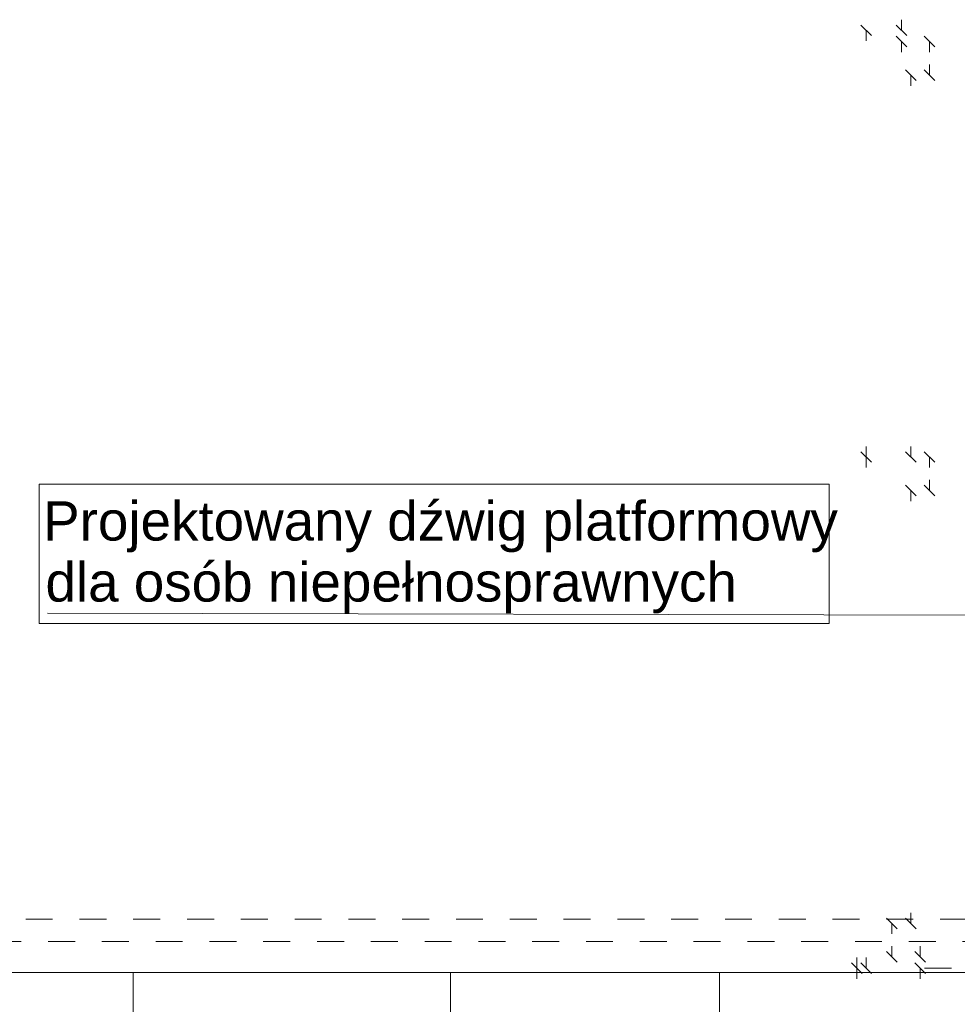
# Model space of a CAD drawing. Header units: millimetres. Extents: x 204754 to 495640, y -178579 to -98814.
# Tile 30 of 179: x 214810 to 218993, y -126580 to -122186. Entities that reach past the tile are written whole.
import ezdxf

# ---------------------------------------------------------------- set-up
doc = ezdxf.new("R2010")
doc.units = ezdxf.units.MM
doc.header["$MEASUREMENT"] = 0
doc.linetypes.add('Przerywana', pattern=[240, 120, -120])
doc.layers.get('0').update_dxf_attribs({"color": 252, "lineweight": 5})
for name, color, linetype, lineweight in [('830-G Teksty Etykiety_Nr_pióra__41', 252, 'Continuous', 5), ('830-G Teksty Etykiety_Nr_pióra__64', 252, 'Continuous', 5), ('Nowe_820-G Rysunki Obrazki_Nr_pióra__103', 252, 'Continuous', 5), ('Nowe_Nowe_220(1)-A Ściany zewnętrzne_Nr_pióra__103', 252, 'Continuous', 5), ('Nowe_Nowe_220(1)-A Ściany zewnętrzne_Nr_pióra__57', 252, 'Continuous', 5)]:
    doc.layers.add(name, color=color, linetype=linetype, lineweight=lineweight)
doc.styles.add('GENERATED_STYLE_1', font='arial.ttf')

# ---------------------------------------------------------------- blocks, each defined once
blk = doc.blocks.new('podkład 20251118')
at = {"color": 252, "linetype": 'Continuous', "lineweight": 5}
for p, q in [((218610.2, -122257.7), (218562.7, -122210.2)), ((218720.4, -122210.2), (218767.9, -122257.7)), ((218744.2, -122234), (218744.2, -122186.5)), ((218586.5, -122234), (218586.5, -122281.5)), ((218767.9, -122307.7), (218720.4, -122260.2)), ((218893.7, -122307.7), (218846.2, -122260.2)), ((218744.2, -122284), (218744.2, -122331.5)), ((218869.9, -122284), (218869.9, -122331.5)), ((218869.9, -122434), (218869.9, -122386.5)), ((218809.5, -122457.8), (218762, -122410.3)), ((218785.7, -122434), (218785.7, -122481.5)), ((218846.2, -122410.3), (218893.7, -122457.8)), ((218586.5, -124137.7), (218586.5, -124090.2)), ((218785.7, -124137.7), (218785.7, -124090.2)), ((218610.2, -124161.4), (218562.7, -124113.9)), ((218562.7, -124113.9), (218610.2, -124161.4)), ((218586.5, -124137.7), (218586.5, -124185.2)), ((218762, -124113.9), (218809.5, -124161.4)), ((218893.7, -124161.4), (218846.2, -124113.9)), ((218869.9, -124137.7), (218869.9, -124185.2)), ((218809.5, -124311.4), (218762, -124263.9)), ((218846.2, -124263.9), (218893.7, -124311.4)), ((218869.9, -124287.7), (218869.9, -124240.2)), ((218785.7, -124287.7), (218785.7, -124335.2)), ((218785.7, -126218.4), (218785.7, -126170.9)), ((218725.3, -126242.2), (218677.8, -126194.7)), ((218762, -126194.7), (218809.5, -126242.2)), ((218701.5, -126218.4), (218701.5, -126265.9)), ((218677.8, -126344.7), (218725.3, -126392.2)), ((218701.5, -126368.4), (218701.5, -126320.9)), ((218803.5, -126344.7), (218851, -126392.2)), ((218827.3, -126368.4), (218827.3, -126320.9)), ((218545.6, -126418.4), (218545.6, -126370.9)), ((218545.6, -126418.4), (218545.6, -126370.9)), ((218586.5, -126418.4), (218586.5, -126370.9)), ((218569.4, -126442.2), (218521.9, -126394.7)), ((218521.9, -126394.7), (218569.4, -126442.2)), ((218569.4, -126442.2), (218521.9, -126394.7)), ((218521.9, -126394.7), (218569.4, -126442.2)), ((218545.6, -126418.4), (218545.6, -126465.9)), ((218545.6, -126418.4), (218545.6, -126465.9)), ((218562.7, -126394.7), (218610.2, -126442.2)), ((218851, -126442.2), (218803.5, -126394.7)), ((218827.3, -126418.4), (218827.3, -126465.9))]:
    blk.add_line(p, q, dxfattribs=at)
at = {"color": 252, "lineweight": 5}
for p, q in [((214897.3, -124258.3), (218422.1, -124258.3)), ((214897.3, -124880.3), (214897.3, -124258.3)), ((218422.1, -124258.3), (218422.1, -124880.3)), ((218422.1, -124880.3), (214897.3, -124880.3))]:
    blk.add_line(p, q, dxfattribs=at)
at = {"layer": '830-G Teksty Etykiety_Nr_pióra__64', "color": 252, "linetype": 'Continuous', "lineweight": 5}
blk.add_line((219438.4, -124844.1), (214933.4, -124834.7), dxfattribs=at)
at = {"layer": 'Nowe_820-G Rysunki Obrazki_Nr_pióra__103', "color": 252, "linetype": 'Przerywana', "lineweight": 5}
blk.add_line((218847, -126418.4), (218967, -126418.4), dxfattribs=at)
at = {"layer": 'Nowe_Nowe_220(1)-A Ściany zewnętrzne_Nr_pióra__103', "color": 252, "linetype": 'Przerywana', "lineweight": 5}
for p, q in [((212437, -126199.5), (220862.5, -126199.5)), ((212537, -126299.5), (220962.5, -126299.5))]:
    blk.add_line(p, q, dxfattribs=at)
at = {"layer": 'Nowe_Nowe_220(1)-A Ściany zewnętrzne_Nr_pióra__57', "color": 252, "linetype": 'Continuous', "lineweight": 5}
for p, q in [((212737.6, -126438.4), (221147.5, -126438.4)), ((215317, -126438.4), (215317, -127038.4)), ((216732, -126438.4), (216732, -127038.4)), ((217932, -126438.4), (217932, -127038.4))]:
    blk.add_line(p, q, dxfattribs=at)
at = {"layer": '830-G Teksty Etykiety_Nr_pióra__41', "color": 252, "lineweight": 5, "style": 'GENERATED_STYLE_1'}
for s, p in [('Projektowany dźwig platformowy', (214914.5, -124510.4)), ('dla osób niepełnosprawnych', (214925, -124782.8))]:
    blk.add_text(s, height=175, dxfattribs=at).set_placement(p)

msp = doc.modelspace()

# ---------------------------------------------------------------- block references
msp.add_blockref('podkład 20251118', (0, 0))

doc.saveas('drawing.dxf')
